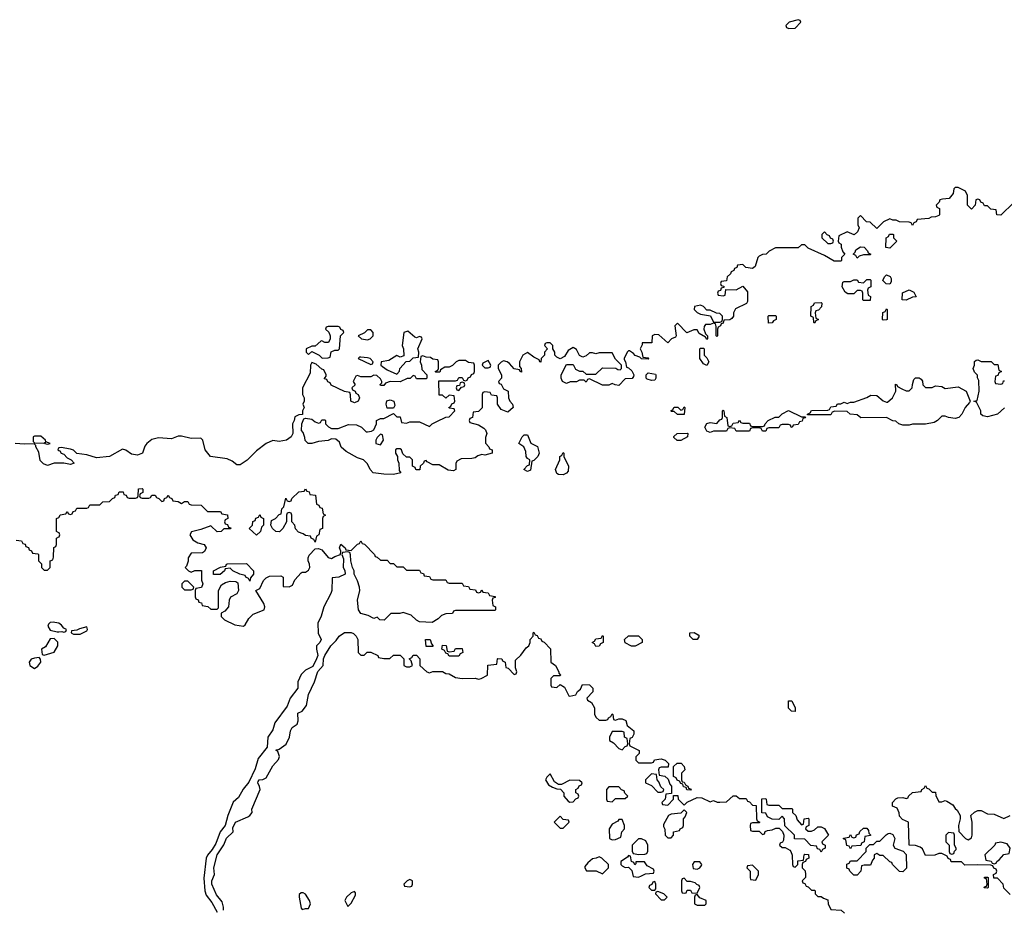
# Model space of a CAD drawing. Header units: inches. Extents: x 2701323 to 2964515, y 494916 to 722124.
# Tile 235 of 256: x 2799760 to 2805792, y 631390 to 636846. Entities that reach past the tile are written whole.
import ezdxf

# ---------------------------------------------------------------- set-up
doc = ezdxf.new("R2010")
doc.units = ezdxf.units.IN
doc.header["$MEASUREMENT"] = 0
doc.layers.add('C7693', color=7, linetype='Continuous')
doc.layers.add('C8603', color=7, linetype='Continuous')

msp = doc.modelspace()

# ---------------------------------------------------------------- linework, layer by layer
at = {"layer": 'C7693', "color": 2, "elevation": 2}
for points in [[(2800000, 634128.9), (2799971.1, 634128.9), (2799930, 634115.3), (2799904.7, 634124.7), (2799885.6, 634145.6), (2799877.2, 634197.2), (2799858, 634230), (2799858, 634238), (2799848, 634248), (2799790, 634245.2), (2799731, 634249)], [(2800000, 634222.5), (2799998, 634222), (2799994, 634210), (2800000, 634207)], [(2800000, 633703), (2799986, 633710), (2799986, 633790), (2800000, 633797)], [(2799738, 633658), (2799770, 633654), (2799778, 633638), (2799792.7, 633632.7), (2799798, 633618), (2799812.7, 633612.7), (2799818, 633598), (2799832.7, 633592.7), (2799838, 633578), (2799870, 633574), (2799874, 633570), (2799874, 633530), (2799892.7, 633512.7), (2799894, 633490), (2799910, 633474), (2799930, 633474), (2799946, 633490), (2799946, 633530), (2799962, 633538), (2799967.3, 633552.7), (2799968.4, 633611.6), (2799982, 633618), (2799986, 633630), (2799986, 633670), (2800000, 633677)], [(2800000, 633148.5), (2799998, 633150), (2799964.5, 633155.5), (2799947.3, 633152.7), (2799936.9, 633143.1), (2799931.3, 633130), (2799947.1, 633107.1), (2799990, 633096), (2800000, 633096.7)]]:
    msp.add_lwpolyline(points, dxfattribs=at)
for points in [[(2799850, 634295.3), (2799842, 634290), (2799842, 634262), (2799850, 634254), (2799907.3, 634252.7), (2799918, 634258), (2799914, 634250), (2799930, 634244.7), (2799946, 634250), (2799920.4, 634260.4), (2799918, 634270), (2799890, 634294)], [(2799970, 633055.3), (2799946.8, 633053.2), (2799916.9, 633003.1), (2799894, 632990), (2799898, 632958), (2799910, 632954), (2799950, 632964.7), (2799970, 632972), (2799994, 633010), (2799993.2, 633033.2)], [(2799878, 632938), (2799850, 632935.3), (2799830, 632928), (2799818, 632910), (2799822, 632890), (2799850, 632871.3), (2799870, 632884.7), (2799888.7, 632910), (2799888, 632928)]]:
    msp.add_lwpolyline(points, close=True, dxfattribs=at)
at = {"layer": 'C8603', "color": 2, "elevation": 2}
for points in [[(2804530, 636846), (2804474, 636830), (2804454, 636810), (2804458, 636798), (2804472.7, 636792.7), (2804510, 636794), (2804546, 636830), (2804542, 636842)], [(2804690, 635546), (2804674, 635530), (2804674, 635510), (2804710, 635474), (2804730, 635474), (2804742, 635478), (2804746, 635490), (2804742, 635502), (2804727.3, 635507.3), (2804722, 635522), (2804707.3, 635527.3)], [(2805090, 635446), (2805066, 635450), (2805068, 635510), (2805082, 635518), (2805088.4, 635531.6), (2805110, 635532), (2805114, 635530), (2805114, 635510), (2805134, 635490)], [(2804890, 635386), (2804882, 635402), (2804866, 635410), (2804878, 635422), (2804883.1, 635436.9), (2804910, 635454), (2804932.7, 635452.7), (2804954, 635430), (2804958, 635418), (2804974, 635410), (2804970, 635406), (2804930, 635406), (2804902, 635398)], [(2805090, 635226), (2805067.3, 635227.3), (2805048.4, 635248.4), (2805058, 635270), (2805070, 635282), (2805092.7, 635272.7), (2805099.6, 635259.6), (2805099.6, 635240.4)], [(2804930, 635126), (2804926, 635130), (2804926, 635170), (2804922, 635182), (2804910, 635186), (2804890, 635186), (2804870, 635166), (2804832.7, 635167.3), (2804816.4, 635176.4), (2804798, 635210), (2804802, 635238), (2804810, 635242), (2804850, 635242), (2804870, 635252), (2804890, 635252), (2804898, 635238), (2804930, 635234), (2804950, 635254), (2804970, 635254), (2804974, 635250), (2804974, 635210), (2804958, 635202), (2804954, 635190), (2804958, 635158), (2804972, 635150), (2804970, 635126)], [(2805190, 635128), (2805166, 635130), (2805167.3, 635172.7), (2805210, 635192), (2805236.9, 635176.9), (2805252.7, 635147.3), (2805230, 635146)], [(2803930, 635098), (2803894, 635090), (2803892, 635070), (2803910, 635052), (2803930, 635042), (2803992.7, 635032.7), (2804010, 634994), (2804050, 634994), (2804062, 634998), (2804066, 635010), (2804066, 635030), (2804050, 635046), (2804028, 635048), (2803990, 635066), (2803970, 635066), (2803950, 635088)], [(2804630, 634986), (2804626, 634990), (2804622, 635022), (2804606, 635030), (2804608, 635090), (2804622, 635098), (2804630, 635112), (2804670, 635114), (2804674, 635110), (2804672.7, 635087.3), (2804652.7, 635067.3), (2804638, 635062), (2804634, 635050), (2804638, 635018), (2804654, 635010), (2804638, 635002)], [(2804347.3, 634987.3), (2804346, 635030), (2804350, 635034), (2804390, 635034), (2804394, 635030), (2804394, 635010), (2804378, 635002), (2804370, 634988)], [(2805050, 635006), (2805046, 635010), (2805048.4, 635051.6), (2805062, 635058), (2805070, 635074), (2805074, 635070), (2805074, 635010), (2805070, 635008)], [(2801710, 634966), (2801650, 634966), (2801638, 634962), (2801634, 634950), (2801652.7, 634932.7), (2801662, 634910), (2801662, 634890), (2801651.3, 634868.7), (2801630, 634868), (2801610, 634878), (2801603.6, 634876.4), (2801570, 634846), (2801550, 634846), (2801514, 634830), (2801514, 634810), (2801530, 634794), (2801550, 634814), (2801594, 634790), (2801612.7, 634772.7), (2801650, 634774), (2801662, 634778), (2801668.9, 634811.1), (2801690, 634822), (2801710, 634822), (2801718, 634830), (2801726, 634910), (2801746, 634930), (2801742, 634942), (2801727.3, 634947.3), (2801722, 634962)], [(2801910, 634946), (2801890, 634946), (2801871.6, 634928.4), (2801834, 634910), (2801854, 634890), (2801890, 634884.7), (2801906, 634890), (2801926, 634910), (2801926, 634930)], [(2802138, 634938), (2802114, 634930), (2802102, 634850), (2802111.3, 634830), (2802112.7, 634787.3), (2802090, 634778), (2802070, 634788), (2802022, 634758), (2801974, 634750), (2801972, 634730), (2801982, 634722), (2802010, 634702), (2802070, 634674), (2802087.3, 634692.7), (2802088, 634710), (2802127.3, 634752.7), (2802150, 634754), (2802170, 634774), (2802202, 634778), (2802206, 634810), (2802198, 634830), (2802226, 634890), (2802222, 634902), (2802210, 634906), (2802190, 634898), (2802180.4, 634900.4)], [(2803970, 634728), (2803950, 634738), (2803926, 634770), (2803926, 634830), (2803930, 634834), (2803950, 634834), (2803954, 634830), (2803954, 634790), (2803970, 634774), (2803982, 634750)], [(2801850, 634778), (2801842, 634778), (2801834, 634770), (2801910, 634734), (2801922, 634738), (2801926, 634750), (2801906, 634770), (2801890, 634775.3)], [(2802630, 634758), (2802598, 634742), (2802594, 634730), (2802610, 634714), (2802630, 634714), (2802642, 634718), (2802646, 634730)], [(2803630, 634635.3), (2803604, 634644), (2803598, 634650), (2803598, 634670), (2803610, 634682), (2803654, 634674), (2803658, 634670), (2803658, 634650), (2803650, 634638)], [(2802470, 634626), (2802458, 634622), (2802454, 634606), (2802438, 634602), (2802434, 634590), (2802438, 634578), (2802450, 634574), (2802466, 634594), (2802482, 634598), (2802486, 634610), (2802482, 634622)], [(2805310, 634592), (2805350, 634592), (2805370, 634602), (2805410, 634598), (2805430, 634586), (2805510, 634596), (2805558, 634570), (2805582, 634510), (2805579.6, 634500.4), (2805552, 634470), (2805531.6, 634428.4), (2805514, 634410), (2805490, 634402), (2805450, 634408.7), (2805430, 634418), (2805410, 634418), (2805382, 634390), (2805362, 634378), (2805310, 634369), (2805230, 634368.7), (2805210, 634362), (2805170, 634362), (2805146, 634370), (2805127.3, 634387.3), (2805108.4, 634388.4), (2805070, 634408), (2804912.7, 634407.3), (2804890, 634426), (2804848.4, 634428.4), (2804830, 634446), (2804752.7, 634447.3), (2804738, 634442), (2804730, 634426), (2804586, 634426), (2804586, 634430), (2804602, 634438), (2804610, 634452), (2804710, 634454), (2804722, 634458), (2804730, 634474), (2804762, 634478), (2804770, 634492), (2804790, 634492), (2804810, 634502), (2804830, 634494), (2804850, 634502), (2804870, 634502), (2804950, 634531.3), (2804974.6, 634545.4), (2805010, 634544.7), (2805050, 634512), (2805070, 634502), (2805076.4, 634503.6), (2805108, 634530), (2805128, 634570), (2805126, 634614), (2805134, 634610), (2805138, 634598), (2805163.6, 634583.6), (2805190, 634572), (2805210, 634572), (2805228, 634590), (2805228.9, 634611.1), (2805238, 634642), (2805248, 634652), (2805270, 634652), (2805283.6, 634643.6), (2805291.1, 634631.1), (2805292, 634610)], [(2802010, 634466), (2802004, 634490), (2802008.7, 634511.3), (2802030, 634518), (2802052, 634510), (2802058, 634482), (2802050, 634466)], [(2803790, 634428), (2803770, 634446), (2803750, 634446), (2803748, 634450), (2803762, 634458), (2803770, 634472), (2803791.6, 634471.6), (2803810, 634454), (2803822, 634458), (2803830, 634474), (2803834, 634470), (2803830, 634428)], [(2804110, 634354), (2804122, 634358), (2804130, 634374), (2804162, 634378), (2804170, 634392), (2804178, 634378), (2804190, 634374), (2804230, 634374), (2804238, 634358), (2804250, 634354), (2804310, 634354), (2804322, 634358), (2804326, 634370), (2804346, 634390), (2804388.9, 634411.1), (2804410, 634412), (2804430, 634432), (2804470, 634451.3), (2804550, 634414), (2804574, 634414), (2804570, 634406), (2804558, 634402), (2804552.7, 634387.3), (2804538, 634382), (2804530, 634366), (2804498, 634362), (2804491.6, 634348.4), (2804486, 634350), (2804482, 634362), (2804470, 634366), (2804430, 634366), (2804418, 634362), (2804410, 634346), (2804350, 634346), (2804338, 634342), (2804330, 634326), (2804310, 634326), (2804302, 634342), (2804290, 634346), (2804250, 634346), (2804238, 634342), (2804230, 634326), (2804150, 634326), (2804142, 634342), (2804110, 634346), (2804098, 634342), (2804090, 634326), (2804010, 634326), (2803990, 634318), (2803970, 634326), (2803958, 634350), (2803970, 634372), (2803990, 634378), (2804030, 634372), (2804050, 634394), (2804062, 634398), (2804066, 634410), (2804066, 634450), (2804070, 634454), (2804074, 634450), (2804078, 634418), (2804092, 634410), (2804098, 634358)], [(2803810, 634268), (2803788.4, 634268.4), (2803767.3, 634287.3), (2803767.3, 634292.7), (2803788.4, 634311.6), (2803850, 634314), (2803854, 634310), (2803852, 634290)], [(2801970, 634306), (2801950, 634286), (2801942, 634270), (2801942, 634250), (2801970, 634242), (2801988, 634270), (2801982, 634302)], [(2802870, 634078), (2802848, 634090), (2802870, 634114), (2802882, 634118), (2802886, 634150), (2802870, 634158), (2802862, 634170), (2802860.4, 634200.4), (2802848.4, 634228.4), (2802818, 634250), (2802838, 634290), (2802850, 634302), (2802870, 634302), (2802891.6, 634251.6), (2802932, 634232), (2802942, 634190), (2802934, 634170), (2802910, 634146), (2802898, 634142), (2802890, 634086)], [(2803090, 634058), (2803060.4, 634060.4), (2803050, 634066), (2803042, 634090), (2803068, 634150), (2803068, 634170), (2803082, 634178), (2803090, 634194), (2803094, 634190), (2803094, 634170), (2803122, 634110), (2803119.6, 634080.4), (2803110, 634068)], [(2801570, 633646), (2801562, 633662), (2801546, 633670), (2801542, 633682), (2801510, 633686), (2801496.4, 633696.4), (2801467.3, 633707.3), (2801450, 633726), (2801446, 633750), (2801426, 633770), (2801426, 633810), (2801422, 633822), (2801410, 633826), (2801398, 633822), (2801394, 633810), (2801394, 633770), (2801372, 633730), (2801350.9, 633709.1), (2801328, 633710), (2801308, 633730), (2801298, 633750), (2801302, 633778), (2801326, 633790), (2801350, 633814), (2801362, 633818), (2801366, 633850), (2801378, 633862), (2801390, 633914), (2801398, 633898), (2801410, 633894), (2801422, 633898), (2801427.3, 633912.7), (2801470, 633954), (2801502, 633958), (2801510, 633972), (2801518, 633958), (2801532.7, 633952.7), (2801538, 633938), (2801572.7, 633932.7), (2801578, 633878), (2801592.7, 633872.7), (2801598, 633858), (2801612.7, 633852.7), (2801618, 633818), (2801634, 633810), (2801618, 633802), (2801614, 633790), (2801614, 633730), (2801598, 633722), (2801592, 633690), (2801578, 633682)], [(2801210, 633688), (2801166, 633730), (2801186, 633750), (2801187.3, 633772.7), (2801202, 633778), (2801207.3, 633792.7), (2801222, 633798), (2801230, 633814), (2801238, 633798), (2801254, 633790), (2801254, 633750), (2801242, 633738), (2801234, 633710)], [(2801170, 633406), (2801162, 633422), (2801146, 633430), (2801142, 633442), (2801108.4, 633448.4), (2801066, 633470), (2801050, 633486), (2801018, 633482), (2801014, 633470), (2800987.3, 633447.3), (2800947.3, 633447.3), (2800946, 633470), (2800990, 633492), (2801022, 633498), (2801026, 633510), (2801032.7, 633512.7), (2801150, 633514), (2801191.3, 633470), (2801192, 633450), (2801172.7, 633427.3)], [(2800790, 633406), (2800770, 633406), (2800754, 633390), (2800754, 633370), (2800770, 633354), (2800810, 633354), (2800822, 633358), (2800826, 633370)], [(2800170, 633126), (2800125.4, 633114.6), (2800110, 633106), (2800078, 633102), (2800074, 633090), (2800090, 633082), (2800130, 633082), (2800170, 633102), (2800175.3, 633110)], [(2802250, 633006), (2802246, 633050), (2802274, 633050), (2802282, 633022), (2802291.6, 633011.6), (2802290, 633006)], [(2803290, 633006), (2803282, 633022), (2803266, 633030), (2803282, 633038), (2803290, 633054), (2803322, 633058), (2803330, 633074), (2803334, 633070), (2803334, 633030), (2803318, 633022), (2803310, 633008)], [(2803530, 633008.7), (2803508.9, 633008.9), (2803468.4, 633028.4), (2803466, 633050), (2803490, 633072), (2803551.6, 633071.6), (2803574, 633050), (2803574, 633030)], [(2803910, 633048), (2803886, 633050), (2803866, 633070), (2803866, 633090), (2803891.6, 633091.6), (2803916.9, 633076.9), (2803922, 633070)], [(2802390, 632974), (2802422, 632978), (2802430, 632994), (2802470, 632994), (2802474, 632970), (2802458, 632962), (2802450, 632946), (2802390, 632946), (2802382, 632962), (2802370, 632966), (2802362, 632982), (2802346, 632990), (2802350, 633014), (2802372.7, 633012.7), (2802378, 632978)], [(2804510, 632608), (2804489, 632609), (2804469.1, 632629.1), (2804470, 632674), (2804490, 632674), (2804511.3, 632630)], [(2803450, 632486), (2803390, 632486), (2803374, 632450), (2803374, 632430), (2803396.9, 632416.9), (2803430, 632382), (2803450, 632374), (2803470, 632394), (2803482, 632398), (2803486, 632410), (2803482, 632442), (2803466, 632450), (2803462, 632482)], [(2803870, 632126), (2803847.3, 632127.3), (2803842, 632142), (2803827.3, 632147.3), (2803822, 632162), (2803810, 632166), (2803802, 632182), (2803787.3, 632187.3), (2803782, 632202), (2803766, 632210), (2803766, 632270), (2803788.4, 632291.6), (2803811.6, 632291.6), (2803831.6, 632271.6), (2803834, 632250), (2803814, 632230), (2803814, 632190), (2803818, 632178), (2803830, 632174), (2803838, 632158), (2803854, 632150), (2803858, 632138), (2803872.7, 632132.7)], [(2803010, 632226), (2802990, 632206), (2802982, 632190), (2802999.6, 632159.6), (2803023.6, 632143.6), (2803050, 632134), (2803072.7, 632132.7), (2803094, 632110), (2803094, 632090), (2803119.6, 632059.6), (2803130, 632052), (2803150, 632054), (2803167.3, 632072.7), (2803182, 632078), (2803186, 632090), (2803182, 632102), (2803166, 632110), (2803166, 632130), (2803182, 632138), (2803187.3, 632152.7), (2803202, 632158), (2803206, 632170), (2803190, 632186), (2803130, 632188), (2803079.6, 632160.4), (2803060.4, 632160.4), (2803036.4, 632176.4)], [(2803630, 632226), (2803594, 632190), (2803594, 632170), (2803630, 632154), (2803670, 632114), (2803690, 632114), (2803702, 632118), (2803706, 632130), (2803687.3, 632147.3), (2803676.4, 632176.4), (2803666, 632190), (2803662, 632222)], [(2803430, 632146), (2803370, 632146), (2803354, 632130), (2803354, 632070), (2803358, 632058), (2803390, 632054), (2803410, 632074), (2803470, 632074), (2803486, 632090), (2803467.3, 632107.3), (2803462, 632122), (2803447.3, 632127.3)], [(2804350, 632034), (2804410, 632034), (2804430, 632014), (2804490, 632014), (2804494, 632010), (2804494, 631990), (2804514, 631970), (2804523.6, 631943.6), (2804550, 631914), (2804562, 631918), (2804566, 631950), (2804590, 631954), (2804594, 631950), (2804594, 631910), (2804578, 631902), (2804574, 631890), (2804590, 631874), (2804610, 631874), (2804630, 631882), (2804650, 631902), (2804670, 631902), (2804691.1, 631891.1), (2804714, 631850), (2804674, 631810), (2804678, 631798), (2804694, 631790), (2804694, 631770), (2804678, 631762), (2804670, 631746), (2804662, 631762), (2804647.3, 631767.3), (2804642, 631782), (2804607.3, 631787.3), (2804570, 631826), (2804507.3, 631827.3), (2804506, 631850), (2804447.3, 631907.3), (2804446, 631950), (2804430, 631966), (2804410, 631946), (2804370, 631948), (2804342, 631962), (2804330, 631986), (2804307.3, 631987.3), (2804307.3, 632072.7), (2804330, 632074), (2804334, 632070), (2804338, 632038)], [(2803070, 631966), (2803034, 631930), (2803070, 631894), (2803090, 631894), (2803126, 631930), (2803122, 631942), (2803090, 631946)], [(2803830, 632006), (2803810, 631986), (2803750, 631978), (2803734, 631970), (2803703.6, 631916.4), (2803703.6, 631903.6), (2803712.7, 631887.3), (2803714, 631850), (2803730, 631834), (2803750, 631834), (2803766, 631850), (2803766, 631870), (2803802, 631878), (2803806, 631890), (2803822, 631898), (2803826, 631910), (2803826, 631950), (2803836.4, 631963.6), (2803846, 631990)], [(2803450, 631946), (2803430, 631946), (2803423.6, 631936.4), (2803390, 631918), (2803372, 631890), (2803374, 631830), (2803390, 631822), (2803410, 631824.7), (2803442, 631838), (2803448.4, 631871.6), (2803466, 631890), (2803466, 631910)], [(2804850, 631766), (2804842, 631782), (2804827.3, 631787.3), (2804822, 631822), (2804807.3, 631827.3), (2804807.3, 631832.7), (2804842, 631838), (2804850, 631854), (2804858, 631838), (2804870, 631834), (2804882, 631838), (2804887.3, 631852.7), (2804902, 631858), (2804907.3, 631872.7), (2804930, 631894), (2804950, 631894), (2804959.6, 631879.6), (2804962, 631862), (2804972.7, 631852.7), (2804972.7, 631847.3), (2804938, 631842), (2804934, 631810), (2804918, 631802), (2804912, 631788), (2804858, 631782)], [(2805170, 631626), (2805150, 631628), (2805106, 631670), (2805102, 631682), (2805090, 631686), (2805050, 631726), (2805030, 631726), (2805010, 631738), (2804994, 631730), (2804994, 631710), (2804983.6, 631696.4), (2804972.7, 631667.3), (2804932.7, 631667.3), (2804918, 631662), (2804914, 631630), (2804890, 631606), (2804870, 631606), (2804846, 631630), (2804842, 631642), (2804827.3, 631647.3), (2804827.3, 631672.7), (2804842, 631678), (2804850, 631694), (2804890, 631694), (2804946, 631750), (2804946, 631770), (2804967.3, 631792.7), (2804990, 631794), (2805010, 631814), (2805030, 631814), (2805067.3, 631852.7), (2805080.4, 631859.6), (2805090, 631862), (2805110, 631854), (2805122, 631830), (2805112, 631790), (2805122, 631770), (2805171.6, 631751.6), (2805191.6, 631731.6), (2805192.7, 631647.3)], [(2805450, 631866), (2805434, 631850), (2805434, 631810), (2805454, 631790), (2805454, 631750), (2805458, 631738), (2805470, 631734), (2805482, 631738), (2805487.3, 631752.7), (2805498, 631762), (2805498, 631770), (2805486, 631790), (2805486, 631850), (2805482, 631862)], [(2803570, 631828), (2803550, 631828), (2803512, 631790), (2803512.7, 631752.7), (2803518, 631738), (2803552.7, 631732.7), (2803590, 631734), (2803602, 631738), (2803607.3, 631752.7), (2803608, 631790), (2803595.3, 631815.3)], [(2805770, 631808), (2805738, 631802), (2805734, 631790), (2805672, 631730), (2805678, 631698), (2805711.6, 631691.6), (2805718, 631678), (2805730, 631674), (2805742, 631678), (2805746, 631690), (2805760.4, 631699.6), (2805788.7, 631731.3), (2805822, 631738), (2805828, 631770), (2805810, 631798)], [(2803310, 631718), (2803291.6, 631708.4), (2803270, 631706), (2803239.6, 631680.4), (2803222, 631658), (2803222, 631650), (2803232.7, 631632.7), (2803291.1, 631631.1), (2803330, 631614), (2803366, 631650), (2803366, 631670), (2803326, 631710)], [(2803490, 631726), (2803483.6, 631716.4), (2803442, 631690), (2803442, 631670), (2803450, 631662), (2803470, 631652), (2803490, 631654), (2803510, 631634), (2803518, 631598), (2803550, 631592), (2803570, 631602), (2803592.7, 631612.7), (2803642, 631618), (2803646, 631630), (2803642, 631642), (2803603.1, 631663.1), (2803587.3, 631687.3), (2803534, 631686), (2803534, 631674), (2803528, 631668), (2803522, 631682), (2803508, 631688), (2803502, 631722)], [(2803927.3, 631687.3), (2803892.7, 631687.3), (2803882, 631670), (2803885.4, 631645.4), (2803910, 631642), (2803926, 631650), (2803936.4, 631663.6), (2803938, 631670)], [(2804250, 631666), (2804218, 631662), (2804214, 631650), (2804234, 631630), (2804234, 631590), (2804238, 631578), (2804270, 631574), (2804286, 631610), (2804286, 631630)], [(2805690, 631526), (2805668.4, 631528.4), (2805670, 631534), (2805682, 631538), (2805686, 631550), (2805682, 631582), (2805670, 631586), (2805670, 631594), (2805690, 631594), (2805694, 631590), (2805694, 631530)], [(2802150, 631578), (2802134, 631570), (2802114, 631550), (2802118, 631538), (2802150, 631534), (2802162, 631538), (2802166, 631550), (2802166, 631570)], [(2803650, 631566), (2803638, 631562), (2803632.7, 631547.3), (2803618, 631542), (2803614, 631530), (2803630, 631514), (2803650, 631514), (2803658, 631522), (2803658, 631550)], [(2803830, 631586), (2803818, 631582), (2803814, 631570), (2803814, 631510), (2803818, 631498), (2803830, 631494), (2803842, 631498), (2803850, 631514), (2803870, 631514), (2803878, 631498), (2803910, 631494), (2803926, 631530), (2803922, 631542), (2803907.3, 631547.3), (2803898, 631558), (2803870, 631566), (2803850, 631566)], [(2801496.4, 631496.4), (2801483.6, 631496.4), (2801472.7, 631487.3), (2801472, 631470), (2801483.6, 631403.6), (2801490, 631394), (2801510, 631402), (2801530, 631402), (2801542, 631430), (2801535.3, 631450), (2801510, 631488)], [(2801810, 631506), (2801790, 631498), (2801762, 631470), (2801752, 631450), (2801770, 631414), (2801790, 631434), (2801816.4, 631483.6), (2801816.4, 631496.4)], [(2803670, 631506), (2803658, 631502), (2803654, 631490), (2803690, 631454), (2803710, 631454), (2803726, 631470), (2803706, 631490)], [(2803910, 631486), (2803898, 631482), (2803894, 631470), (2803894, 631430), (2803910, 631422), (2803950, 631422), (2803958, 631422), (2803966, 631430), (2803966, 631450), (2803927.3, 631467.3)]]:
    msp.add_lwpolyline(points, close=True, dxfattribs=at)
for points in [[(2805850, 635726), (2805770, 635648), (2805746, 635650), (2805742, 635682), (2805710, 635686), (2805690, 635706), (2805670, 635706), (2805662, 635722), (2805647.3, 635727.3), (2805642, 635742), (2805630, 635746), (2805618, 635742), (2805614, 635710), (2805590, 635686), (2805566, 635710), (2805566, 635770), (2805554.6, 635794.6), (2805510, 635818), (2805490, 635818), (2805482, 635810), (2805479.6, 635780.4), (2805454, 635750), (2805412.7, 635747.3), (2805398, 635742), (2805392.7, 635727.3), (2805374, 635710), (2805378, 635698), (2805394, 635690), (2805394, 635650), (2805390, 635646), (2805370, 635638), (2805343.6, 635636.4), (2805330, 635628), (2805258, 635622), (2805252.7, 635607.3), (2805238, 635602), (2805230, 635586), (2805222, 635602), (2805210, 635606), (2805150, 635608), (2805130, 635618), (2805110, 635618), (2805090, 635626), (2805051.6, 635608.4), (2805010, 635566), (2804970, 635606), (2804947.3, 635607.3), (2804910, 635646), (2804894, 635630), (2804894, 635590), (2804902, 635570), (2804892.7, 635547.3), (2804872, 635528), (2804830, 635546), (2804778, 635522), (2804774, 635490), (2804778, 635478), (2804791.6, 635471.6), (2804792.7, 635452.7), (2804803.6, 635423.6), (2804814, 635410), (2804794, 635390), (2804794, 635370), (2804790, 635366), (2804750, 635366), (2804690, 635402), (2804590, 635446), (2804570, 635466), (2804550, 635466), (2804530, 635448), (2804390, 635448), (2804351.6, 635428.4), (2804334, 635410), (2804310, 635408), (2804290, 635398), (2804282, 635390), (2804265.4, 635334.6), (2804250, 635322), (2804208, 635328), (2804190, 635346), (2804158, 635342), (2804152.7, 635327.3), (2804138, 635322), (2804134, 635310), (2804118, 635302), (2804114, 635290), (2804094, 635270), (2804090, 635246), (2804058, 635242), (2804054, 635230), (2804058, 635218), (2804072.7, 635212.7), (2804074, 635206), (2804058, 635202), (2804052.7, 635187.3), (2804038, 635182), (2804034, 635170), (2804038, 635158), (2804070, 635154), (2804082, 635158), (2804086, 635194), (2804150, 635192), (2804190, 635214), (2804219.6, 635179.6), (2804219.6, 635120.4), (2804212.7, 635107.3), (2804144.7, 635075.3), (2804132, 635050), (2804132, 635030), (2804123.6, 635016.4), (2804110, 635008), (2804074, 635006), (2804070, 634986), (2804058, 634982), (2804054, 634970), (2804038, 634962), (2804034, 634950), (2804034, 634910), (2804030, 634906), (2804026, 634910), (2804027.3, 634967.3), (2804022, 634982), (2804010, 634986), (2803990, 634978), (2803962, 634978), (2803952.7, 634967.3), (2803952, 634950), (2803962, 634922), (2803974, 634910), (2803974, 634890), (2803970, 634886), (2803962, 634902), (2803923.1, 634923.1), (2803910, 634946), (2803890, 634946), (2803847.3, 634927.3), (2803790, 634986), (2803774, 634970), (2803782, 634910), (2803778, 634902), (2803754, 634890), (2803730, 634866), (2803676.4, 634916.4), (2803650, 634918), (2803634, 634910), (2803632.7, 634867.3), (2803574, 634866), (2803574, 634854), (2803562, 634830), (2803572, 634810), (2803578, 634778), (2803610, 634774), (2803614, 634770), (2803610, 634766), (2803568.4, 634768.4), (2803558, 634778), (2803530, 634788), (2803520.4, 634800.4), (2803496.4, 634816.4), (2803490, 634818), (2803482, 634810), (2803462, 634770), (2803463.6, 634763.6), (2803472, 634750), (2803478, 634718), (2803490, 634714), (2803510, 634694), (2803522, 634670), (2803519.6, 634660.4), (2803511.6, 634648.4), (2803470, 634646), (2803430, 634606), (2803408.4, 634608.4), (2803390, 634618), (2803370, 634608), (2803330, 634608), (2803250, 634646), (2803238, 634642), (2803230, 634626), (2803218, 634638), (2803190, 634638), (2803170, 634628), (2803132.7, 634627.3), (2803110, 634618), (2803086, 634630), (2803078, 634650), (2803078, 634670), (2803110, 634734), (2803150, 634734), (2803165.4, 634705.4), (2803190, 634692), (2803210, 634692), (2803230, 634674), (2803290, 634674), (2803330, 634714), (2803412, 634712), (2803423.6, 634703.6), (2803438, 634702), (2803446, 634710), (2803446, 634730), (2803410, 634766), (2803390, 634806), (2803310, 634806), (2803290, 634798), (2803270, 634806), (2803250, 634806), (2803230, 634786), (2803210, 634778), (2803188.7, 634788.7), (2803170, 634826), (2803150, 634838), (2803119.6, 634820.4), (2803096.9, 634783.1), (2803070, 634768), (2803050, 634778), (2803038, 634790), (2803038, 634810), (2803026, 634830), (2803026, 634850), (2803010, 634866), (2802990, 634866), (2802978, 634862), (2802974, 634850), (2802994, 634830), (2802974, 634810), (2802974, 634790), (2802954, 634770), (2802951.6, 634748.4), (2802946, 634750), (2802942, 634762), (2802910, 634778), (2802870, 634808), (2802842, 634790), (2802822, 634750), (2802822, 634722), (2802832, 634710), (2802834, 634686), (2802826, 634690), (2802822, 634702), (2802790, 634708), (2802760.4, 634740.4), (2802746, 634750), (2802724.7, 634755.3), (2802710, 634748), (2802692, 634730), (2802692, 634710), (2802712, 634670), (2802712, 634650), (2802694, 634630), (2802698, 634618), (2802710, 634614), (2802724.7, 634584.7), (2802752, 634570), (2802754, 634530), (2802762, 634510), (2802778, 634490), (2802782, 634470), (2802750, 634442), (2802710, 634458), (2802686, 634490), (2802686, 634530), (2802682, 634542), (2802650, 634546), (2802642, 634562), (2802610, 634566), (2802598, 634562), (2802594, 634550), (2802592.7, 634467.3), (2802570, 634446), (2802538, 634442), (2802534, 634410), (2802518, 634402), (2802514, 634390), (2802518, 634378), (2802570, 634364.7), (2802603.6, 634343.6), (2802612.7, 634332.7), (2802622, 634310), (2802612.7, 634287.3), (2802612.7, 634252.7), (2802634, 634230), (2802638, 634218), (2802654, 634210), (2802654, 634190), (2802610, 634178), (2802590, 634182), (2802566, 634174), (2802550, 634162), (2802530, 634158), (2802463.6, 634156.4), (2802438, 634142), (2802432.7, 634127.3), (2802432, 634090), (2802416.9, 634083.1), (2802385.6, 634085.6), (2802330, 634118), (2802290, 634118), (2802256.4, 634136.4), (2802250, 634146), (2802238, 634142), (2802234, 634130), (2802214, 634110), (2802211.1, 634088.9), (2802191.6, 634088.4), (2802186, 634090), (2802182, 634102), (2802166, 634110), (2802166, 634150), (2802150, 634166), (2802130, 634166), (2802107.3, 634187.3), (2802098, 634210), (2802090, 634218), (2802070, 634218), (2802062, 634210), (2802062, 634190), (2802074, 634170), (2802074, 634150), (2802082, 634130), (2802083.6, 634083.6), (2802094, 634070), (2802050, 634059), (2801990, 634061.2), (2801926, 634070), (2801906, 634090), (2801890, 634126), (2801866, 634150), (2801830, 634162), (2801760.2, 634200.2), (2801730, 634228), (2801718, 634258), (2801696.4, 634276.4), (2801670, 634278), (2801650, 634268.7), (2801590, 634262), (2801550, 634248.7), (2801526, 634250), (2801508.4, 634268.4), (2801507.3, 634287.3), (2801496.4, 634316.4), (2801486, 634330), (2801488, 634370), (2801500.2, 634399.8), (2801510, 634404.7), (2801550, 634398), (2801570, 634382), (2801590, 634374), (2801602, 634378), (2801610, 634394), (2801630, 634394), (2801634, 634390), (2801634, 634370), (2801651.6, 634351.6), (2801670, 634342), (2801710, 634342), (2801774.6, 634365.4), (2801823.6, 634363.6), (2801854, 634350), (2801882, 634322), (2801890, 634322), (2801914.6, 634325.4), (2801930, 634334), (2801946, 634370), (2801946, 634390), (2801970, 634402), (2801990, 634402), (2802050, 634434), (2802070, 634414), (2802090, 634414), (2802098, 634378), (2802130, 634374), (2802150, 634382), (2802210, 634382), (2802270, 634354), (2802286, 634370), (2802314.6, 634385.4), (2802370, 634412), (2802390, 634414), (2802426, 634450), (2802422, 634462), (2802390, 634466), (2802388, 634470), (2802402, 634478), (2802407.3, 634492.7), (2802422, 634498), (2802426, 634510), (2802422, 634542), (2802390, 634546), (2802370, 634528), (2802350, 634546), (2802330, 634546), (2802327.3, 634632.7), (2802430, 634634), (2802442, 634638), (2802450, 634654), (2802470, 634654), (2802478, 634638), (2802490, 634634), (2802502, 634638), (2802507.3, 634652.7), (2802522, 634658), (2802527.3, 634672.7), (2802542, 634678), (2802546, 634690), (2802546, 634730), (2802542, 634742), (2802510, 634746), (2802490, 634758), (2802450, 634758), (2802434, 634750), (2802411.6, 634728.4), (2802390, 634718), (2802363.6, 634716.4), (2802338, 634702), (2802332.7, 634687.3), (2802310, 634686), (2802306, 634690), (2802322, 634698), (2802326, 634710), (2802326, 634750), (2802322, 634762), (2802290, 634766), (2802276.4, 634776.4), (2802250, 634778), (2802230, 634786), (2802218, 634782), (2802214, 634750), (2802222, 634730), (2802223.6, 634703.6), (2802254, 634670), (2802254, 634650), (2802250, 634646), (2802190, 634646), (2802182, 634662), (2802170, 634666), (2802151.6, 634648.4), (2802132.7, 634647.3), (2802090, 634628), (2802030, 634629), (2802001, 634619), (2801990, 634606), (2801970, 634606), (2801968.4, 634611.6), (2801978, 634622), (2801978, 634630), (2801970, 634646), (2801947.3, 634667.3), (2801930, 634668), (2801910, 634658), (2801850, 634658), (2801830, 634666), (2801818, 634662), (2801802, 634630), (2801814, 634610), (2801794, 634590), (2801798, 634578), (2801814, 634570), (2801818, 634558), (2801834, 634550), (2801842, 634530), (2801834, 634510), (2801810, 634498), (2801788.4, 634508.4), (2801787.3, 634547.3), (2801782, 634562), (2801750, 634568), (2801667.3, 634607.3), (2801662, 634622), (2801647.3, 634627.3), (2801642, 634642), (2801626, 634646), (2801638, 634662), (2801638, 634670), (2801622, 634702), (2801610, 634706), (2801576.4, 634736.4), (2801550, 634746), (2801542, 634730), (2801539.6, 634680.4), (2801492, 634590), (2801492, 634550), (2801502, 634530), (2801502, 634510), (2801494, 634490), (2801502, 634470), (2801492, 634450), (2801492, 634428), (2801470, 634426), (2801446, 634414), (2801442, 634390), (2801432, 634370), (2801434, 634310), (2801422, 634290), (2801394, 634270), (2801350, 634262), (2801310, 634268), (2801270, 634248.7), (2801210, 634204), (2801152.7, 634147.3), (2801110, 634119), (2801090, 634119), (2801061.2, 634141.2), (2801030, 634155.3), (2800929.4, 634169.4), (2800895.3, 634210), (2800882, 634270), (2800870, 634282), (2800810, 634281.2), (2800750, 634294), (2800730, 634294), (2800690, 634279), (2800610, 634284), (2800570, 634274), (2800538, 634250), (2800526.4, 634233.6), (2800512, 634190), (2800482, 634178), (2800443.7, 634183.7), (2800410, 634208.7), (2800390, 634215.3), (2800310.6, 634169.4), (2800230, 634161.2), (2800170, 634181.2), (2800110, 634188), (2800090, 634208.7), (2800070, 634215.3), (2800014, 634226), (2800000, 634222.5)], [(2805792.7, 634467.3), (2805750, 634428.7), (2805690, 634414), (2805660.2, 634420.2), (2805649, 634429), (2805648.7, 634450), (2805622, 634502), (2805606, 634510), (2805626, 634514), (2805638, 634570), (2805636.4, 634636.4), (2805628, 634652), (2805628, 634668), (2805610, 634686), (2805602, 634710), (2805608.7, 634730), (2805608.9, 634751.1), (2805620.4, 634759.6), (2805630, 634762), (2805650, 634752), (2805712, 634752), (2805730, 634734), (2805752.7, 634732.7), (2805758, 634698), (2805774, 634690), (2805758, 634682), (2805752.7, 634667.3), (2805738, 634662), (2805734, 634630), (2805738, 634618), (2805770, 634614), (2805782, 634618), (2805787.3, 634632.7), (2805792.7, 634632.7)], [(2800000, 634207), (2800004.7, 634204.7), (2800014, 634190), (2800030, 634184.7), (2800050, 634162), (2800074, 634150), (2800094, 634130), (2800070, 634122), (2800030, 634129), (2800000, 634128.9)], [(2800000, 633797), (2800002, 633798), (2800007.3, 633812.7), (2800042, 633818), (2800050, 633834), (2800058, 633818), (2800070, 633814), (2800082, 633818), (2800087.3, 633832.7), (2800102, 633838), (2800110, 633854), (2800170, 633854), (2800182, 633858), (2800190, 633874), (2800250, 633874), (2800268.4, 633891.6), (2800310, 633894), (2800327.3, 633912.7), (2800342, 633918), (2800347.3, 633932.7), (2800362, 633938), (2800370, 633954), (2800392.7, 633952.7), (2800398, 633938), (2800412.7, 633932.7), (2800418, 633918), (2800430, 633914), (2800470, 633914), (2800482, 633918), (2800486, 633930), (2800487.3, 633972.7), (2800510, 633974), (2800514, 633970), (2800514, 633950), (2800498, 633942), (2800494, 633930), (2800498, 633918), (2800510, 633914), (2800550, 633914), (2800562, 633918), (2800570, 633934), (2800590, 633934), (2800598, 633918), (2800612.7, 633912.7), (2800630, 633894), (2800642, 633898), (2800647.3, 633912.7), (2800662, 633918), (2800670, 633934), (2800678, 633918), (2800692.7, 633912.7), (2800698, 633898), (2800730, 633894), (2800750, 633882), (2800770, 633894), (2800790, 633894), (2800798, 633878), (2800810, 633874), (2800871.6, 633871.6), (2800910, 633834), (2800990, 633834), (2800998, 633818), (2801032.7, 633812.7), (2801034, 633790), (2801018, 633782), (2801014, 633770), (2801018, 633758), (2801032.7, 633752.7), (2801038, 633738), (2801052.7, 633732.7), (2801050, 633726), (2801010, 633726), (2800994, 633710), (2800970, 633708.7), (2800930, 633746), (2800870, 633722), (2800811.6, 633708.4), (2800802, 633690), (2800819.8, 633659.8), (2800850, 633642), (2800890, 633631.3), (2800902, 633610), (2800892.7, 633587.3), (2800879.6, 633580.4), (2800810, 633578), (2800792, 633550), (2800791.6, 633528.4), (2800782, 633498), (2800774, 633490), (2800794, 633470), (2800810, 633462), (2800832.7, 633472.7), (2800872.7, 633472.7), (2800872.7, 633412.7), (2800882, 633390), (2800872.7, 633367.3), (2800838, 633362), (2800834, 633350), (2800834, 633310), (2800838, 633298), (2800852.7, 633292.7), (2800858, 633278), (2800872.7, 633272.7), (2800878, 633258), (2800911.6, 633251.6), (2800930, 633234), (2800970, 633234), (2800978, 633242), (2800978, 633350), (2800996.4, 633383.6), (2801021.2, 633398.8), (2801050, 633406), (2801084.7, 633404.7), (2801096, 633396), (2801101, 633350), (2801090.7, 633329.3), (2801051.6, 633308.4), (2801042, 633290), (2801038, 633250), (2801016.9, 633223.1), (2800994, 633210), (2800994, 633190), (2801014, 633170), (2801078, 633138), (2801130, 633131.3), (2801142, 633138), (2801163.2, 633176.8), (2801190, 633204.7), (2801258, 633230), (2801262, 633250), (2801255.3, 633270), (2801206, 633350), (2801230, 633362), (2801254, 633410), (2801270, 633426), (2801290, 633436), (2801359.6, 633439.6), (2801374, 633430), (2801374, 633374), (2801410, 633372), (2801430, 633382), (2801444.7, 633415.3), (2801483.1, 633456.9), (2801490, 633462), (2801510, 633462), (2801530, 633474), (2801538, 633490), (2801535.3, 633510), (2801526, 633530), (2801528, 633550), (2801534, 633566), (2801570, 633604.7), (2801590, 633606), (2801610, 633598), (2801650, 633552), (2801670, 633544.7), (2801690, 633558), (2801726, 633570), (2801728, 633590), (2801718, 633610), (2801728, 633632), (2801754, 633610), (2801758, 633598), (2801790, 633594), (2801830, 633634), (2801842, 633638), (2801850, 633654), (2801858, 633638), (2801872.7, 633632.7), (2801934, 633570), (2801938, 633558), (2801950, 633554), (2801970, 633534), (2802010, 633534), (2802030, 633514), (2802050, 633514), (2802070, 633494), (2802110, 633494), (2802130, 633474), (2802210, 633474), (2802218, 633458), (2802232.7, 633452.7), (2802238, 633438), (2802270, 633434), (2802278, 633418), (2802290, 633414), (2802370, 633414), (2802378, 633398), (2802390, 633394), (2802470, 633394), (2802478, 633378), (2802510, 633374), (2802518, 633358), (2802552.7, 633352.7), (2802558, 633338), (2802570, 633334), (2802582, 633338), (2802590, 633354), (2802598, 633338), (2802630, 633334), (2802638, 633318), (2802672.7, 633312.7), (2802672.7, 633307.3), (2802658, 633302), (2802654, 633290), (2802658, 633258), (2802674, 633250), (2802674, 633230), (2802670, 633226), (2802430, 633226), (2802418, 633222), (2802411.6, 633208.4), (2802370, 633206), (2802343.6, 633196.4), (2802323.6, 633176.4), (2802286, 633154), (2802210, 633158), (2802190, 633168), (2802158, 633198), (2802110, 633215.3), (2802088.4, 633208.4), (2802032.7, 633207.3), (2801992, 633168), (2801966, 633170), (2801950, 633186), (2801930, 633178), (2801895.3, 633195.3), (2801849.1, 633209.1), (2801835.3, 633230), (2801829.3, 633290), (2801844, 633350), (2801842, 633370), (2801829.1, 633409.1), (2801808.4, 633448.4), (2801808, 633470), (2801798, 633490), (2801788, 633530), (2801787.3, 633567.3), (2801782, 633582), (2801770, 633586), (2801738, 633582), (2801734, 633570), (2801743.6, 633543.6), (2801742, 633490), (2801751.6, 633471.6), (2801754, 633450), (2801714, 633430), (2801674, 633426), (2801671.1, 633348.9), (2801666, 633330), (2801622, 633250), (2801607.1, 633192.9), (2801586.8, 633150), (2801587.7, 633087.7), (2801606, 633050), (2801598, 633030), (2801578.8, 633010), (2801577.3, 632990), (2801586.8, 632950), (2801578.8, 632930), (2801555.9, 632884.1), (2801510, 632862), (2801484.9, 632835.1), (2801464, 632790), (2801462.8, 632750), (2801416.3, 632690), (2801399.3, 632640.7), (2801322.4, 632537.6), (2801310, 632495.3), (2801279.1, 632450), (2801276, 632390), (2801220.3, 632319.7), (2801202.5, 632257.5), (2801164, 632176), (2801128.2, 632131.8), (2801099.9, 632080.1), (2801068.3, 632051.7), (2801034, 631970), (2801018.8, 631910), (2800988.4, 631871.6), (2800960.5, 631799.5), (2800938, 631762), (2800910, 631728.7), (2800902, 631710), (2800887.5, 631587.5), (2800894, 631510), (2800902.8, 631482.8), (2800937.6, 631437.6), (2800970, 631378.8)], [(2800000, 633677), (2800002, 633678), (2800006, 633690), (2800002, 633702), (2800000, 633703)], [(2800000, 633096.7), (2800018, 633098), (2800030, 633094), (2800042, 633098), (2800046, 633110), (2800030, 633118), (2800016.5, 633136.5), (2800000, 633148.5)], [(2801009, 631390), (2801009.2, 631410), (2801000.9, 631440.9), (2800965.6, 631485.6), (2800936, 631550), (2800936, 631570), (2800953.2, 631610), (2800949.3, 631650.7), (2800969.3, 631730.7), (2801010, 631791.3), (2801027.2, 631832.8), (2801068, 631870), (2801064.7, 631895.3), (2801082, 631930), (2801157, 631963), (2801168.7, 631970), (2801184, 631990), (2801182, 632010), (2801232.7, 632130), (2801229.1, 632149.1), (2801218, 632170), (2801220.4, 632179.6), (2801226, 632190), (2801250, 632190.8), (2801270, 632201), (2801310, 632276), (2801345.4, 632314.6), (2801351.9, 632331.9), (2801342, 632362), (2801328.4, 632371.6), (2801350, 632378), (2801391.3, 632408.7), (2801413.2, 632450), (2801419.3, 632490), (2801429.2, 632510), (2801459, 632530), (2801465.2, 632550), (2801463.1, 632596.9), (2801490, 632610.7), (2801516.1, 632643.9), (2801530, 632712), (2801566.6, 632790), (2801586.6, 632853.4), (2801618, 632890), (2801621.2, 632930), (2801628.7, 632950), (2801665.2, 633010), (2801698, 633042), (2801717.2, 633070), (2801750, 633091), (2801791.3, 633091.3), (2801805.4, 633085.4), (2801822, 633070), (2801832, 633050), (2801834, 632970), (2801850, 632954), (2801870, 632954), (2801888.7, 632971.3), (2801910, 632971.3), (2801954, 632950), (2801958, 632938), (2801990, 632932), (2802027.3, 632932.7), (2802050, 632952), (2802090, 632954), (2802114, 632930), (2802114, 632890), (2802130, 632882), (2802150, 632882), (2802166, 632890), (2802158, 632918), (2802146, 632930), (2802162, 632938), (2802170, 632954), (2802190, 632954), (2802211.1, 632931.1), (2802212, 632890), (2802254, 632850), (2802270, 632844.7), (2802290, 632852), (2802350, 632852), (2802370, 632841), (2802390, 632838), (2802430, 632816), (2802470, 632811), (2802550, 632812), (2802570, 632806.8), (2802586, 632810), (2802626, 632830), (2802627.3, 632892.7), (2802682, 632898), (2802686, 632930), (2802690, 632932), (2802714, 632930), (2802718, 632918), (2802734, 632910), (2802738, 632878), (2802752.7, 632872.7), (2802790, 632834), (2802802, 632838), (2802806, 632850), (2802796.4, 632876.4), (2802798, 632922), (2802830, 632952), (2802862, 632998), (2802878, 633010), (2802888, 633030), (2802888, 633050), (2802906, 633070), (2802906, 633090), (2802910, 633094), (2802918, 633078), (2802930, 633074), (2802938, 633058), (2802952.7, 633052.7), (2802958, 633038), (2802972.7, 633032.7), (2803011.6, 632991.6), (2803014, 632910), (2803042, 632890), (2803062, 632850), (2803062, 632842), (2803072, 632830), (2803070, 632826), (2803030, 632826), (2803014, 632810), (2803014, 632770), (2803018, 632758), (2803050, 632754), (2803070, 632774), (2803096.9, 632756.9), (2803124.7, 632704.7), (2803130, 632702), (2803166, 632710), (2803178, 632730), (2803195.3, 632744.7), (2803207.3, 632772.7), (2803250, 632772), (2803271.3, 632750), (2803271.1, 632728.9), (2803234, 632690), (2803238, 632678), (2803263.6, 632663.6), (2803282, 632630), (2803282, 632590), (2803291.6, 632571.6), (2803310, 632554), (2803350, 632554), (2803362, 632558), (2803366, 632570), (2803382, 632578), (2803390, 632594), (2803394, 632590), (2803398, 632558), (2803410, 632554), (2803430, 632562), (2803450, 632562), (2803472.7, 632552.7), (2803482, 632522), (2803522, 632490), (2803522, 632470), (2803511.6, 632448.4), (2803498, 632442), (2803494, 632410), (2803498, 632398), (2803554, 632370), (2803554, 632350), (2803534, 632330), (2803534, 632310), (2803550, 632294), (2803630, 632294), (2803642, 632298), (2803648.4, 632311.6), (2803690, 632318), (2803714, 632310), (2803734, 632290), (2803732.7, 632267.3), (2803690, 632266), (2803678, 632262), (2803674, 632250), (2803678, 632218), (2803712.7, 632212.7), (2803732.7, 632192.7), (2803743.6, 632163.6), (2803754, 632150), (2803754, 632106), (2803718, 632102), (2803714, 632070), (2803694, 632050), (2803698, 632038), (2803730, 632034), (2803766, 632070), (2803766, 632094), (2803792.7, 632092.7), (2803794, 632070), (2803830, 632034), (2803848.4, 632051.6), (2803910, 632082), (2803939.6, 632079.6), (2803990, 632054), (2804010, 632062), (2804032.7, 632052.7), (2804050, 632052), (2804090, 632054), (2804130, 632092), (2804150, 632092), (2804170, 632074), (2804210, 632074), (2804218, 632058), (2804230, 632054), (2804250, 632034), (2804272.7, 632032.7), (2804274, 631950), (2804278, 631938), (2804294, 631930), (2804290, 631926), (2804250, 631926), (2804238, 631922), (2804234, 631910), (2804238, 631878), (2804250, 631874), (2804290, 631874), (2804310, 631854), (2804322, 631858), (2804327.3, 631872.7), (2804340.4, 631879.6), (2804370, 631882), (2804392.7, 631892.7), (2804412.7, 631892.7), (2804432.7, 631872.7), (2804442, 631850), (2804439.6, 631820.4), (2804432.7, 631807.3), (2804418, 631802), (2804414, 631790), (2804430, 631774), (2804450, 631774), (2804478.8, 631758.8), (2804484.7, 631750), (2804492.7, 631727.3), (2804494, 631670), (2804498, 631658), (2804510, 631654), (2804526, 631670), (2804527.3, 631692.7), (2804562, 631698), (2804566, 631730), (2804570, 631734), (2804592.7, 631732.7), (2804594, 631710), (2804578, 631702), (2804574, 631690), (2804558, 631682), (2804554, 631670), (2804554, 631650), (2804571.6, 631631.6), (2804574, 631610), (2804574, 631590), (2804554, 631570), (2804558, 631558), (2804570, 631554), (2804578, 631538), (2804590, 631534), (2804610, 631514), (2804630, 631514), (2804634, 631510), (2804634, 631490), (2804650, 631474), (2804670, 631474), (2804683.6, 631463.6), (2804710, 631454), (2804712, 631430), (2804730, 631394), (2804791.6, 631391.6), (2804812.7, 631372.7)], [(2805827.3, 631487.3), (2805790, 631526), (2805786, 631550), (2805750, 631586), (2805727.3, 631587.3), (2805726, 631610), (2805742, 631618), (2805746, 631630), (2805742, 631642), (2805727.3, 631647.3), (2805722, 631662), (2805710, 631666), (2805630, 631668), (2805550, 631666), (2805530, 631686), (2805467.3, 631687.3), (2805462, 631702), (2805447.3, 631707.3), (2805442, 631722), (2805410, 631738), (2805390, 631738), (2805367.3, 631727.3), (2805310, 631726), (2805290, 631766), (2805276.4, 631776.4), (2805247.3, 631787.3), (2805208.7, 631788.7), (2805206, 631930), (2805167.3, 631947.3), (2805150, 631966), (2805147.3, 631987.3), (2805135.3, 632015.3), (2805107.3, 632027.3), (2805106, 632050), (2805127.3, 632072.7), (2805140.4, 632079.6), (2805170, 632082), (2805190, 632074), (2805202, 632078), (2805206, 632090), (2805230, 632112), (2805282, 632118), (2805286, 632130), (2805302, 632138), (2805310, 632154), (2805318, 632138), (2805330, 632134), (2805350, 632114), (2805370, 632114), (2805372.7, 632092.7), (2805390, 632054), (2805410, 632054), (2805430, 632062), (2805439.6, 632059.6), (2805476.9, 632036.9), (2805490, 632014), (2805503.6, 632003.6), (2805522, 631970), (2805522, 631950), (2805511.3, 631910), (2805512.7, 631872.7), (2805554, 631830), (2805570, 631822), (2805590, 631834), (2805595.3, 631850), (2805595.3, 631930), (2805586, 631970), (2805608.4, 631991.6), (2805630, 632002), (2805650, 632002), (2805690, 631982), (2805730, 631978), (2805790, 631952), (2805828.9, 631971.1)]]:
    msp.add_lwpolyline(points, dxfattribs=at)

doc.saveas('drawing.dxf')
